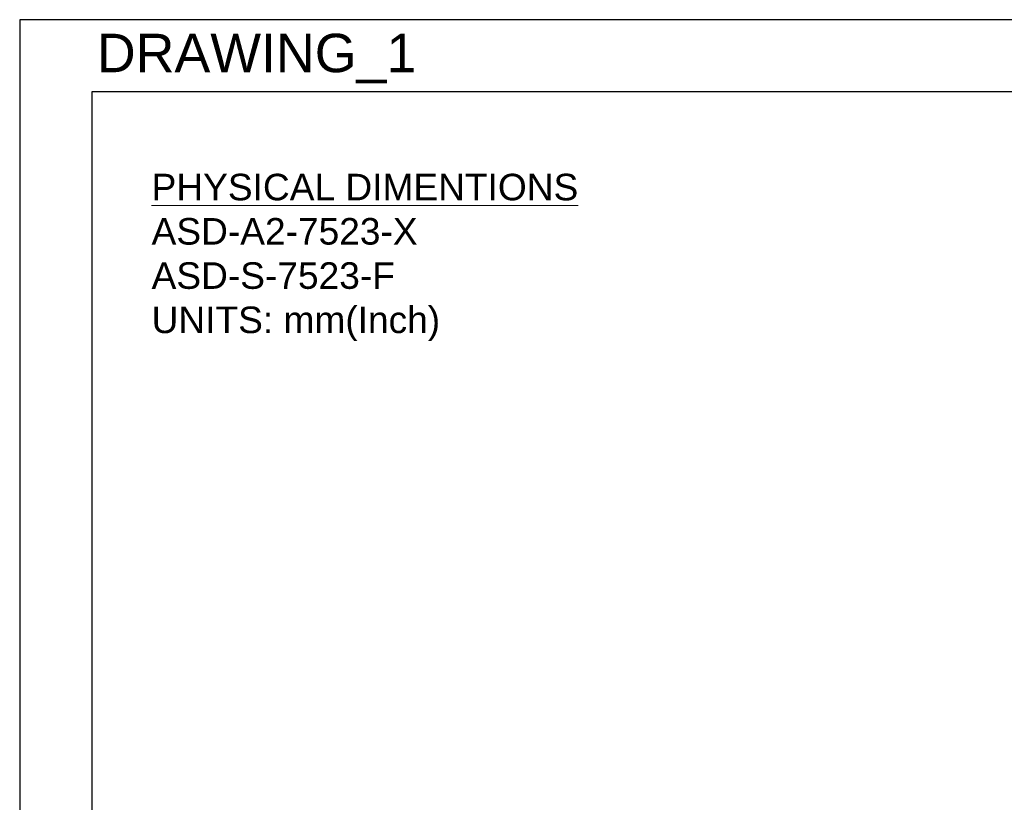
# Model space of a CAD drawing. Header units: millimetres. Extents: x -641 to 119, y -160 to 916.
# Tile 60 of 63: x -641 to -271, y 621 to 916. Entities that reach past the tile are written whole.
import ezdxf
from ezdxf.enums import TextEntityAlignment as Align

# ---------------------------------------------------------------- set-up
doc = ezdxf.new("R2010")
doc.units = ezdxf.units.MM
doc.header["$LTSCALE"] = 32.67
doc.layers.get('0').update_dxf_attribs({"linetype": 'CONTINUOUS'})
doc.layers.add('DF', color=3, linetype='CONTINUOUS')
doc.layers.add('TXT', color=7, linetype='CONTINUOUS')
doc.styles.get("Standard").update_dxf_attribs({"font": 'txt', "width": 0.7})
doc.styles.add('TEXTSTYLE_1', font='ARIAL.TTF')

# ---------------------------------------------------------------- blocks, each defined once
blk = doc.blocks.new('A$C71E57D54')
for p, q in [((-10, 0), (-430, 0)), ((-430, 0), (-430, -594))]:
    blk.add_line(p, q)
at = {"layer": 'DF'}
for p, q in [((-415, -15), (-415, -579)), ((-25, -15), (-415, -15))]:
    blk.add_line(p, q, dxfattribs=at)
at = {"layer": 'TXT', "style": 'TEXTSTYLE_1'}
blk.add_text('DRAWING_1', height=8, dxfattribs=at).set_placement((-380.73, -10.93), align=Align.CENTER)

msp = doc.modelspace()

# ---------------------------------------------------------------- block references
at = {"layer": 'TXT', "color": 7, "xscale": 1.810285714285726, "yscale": 1.810285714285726, "zscale": 1.810285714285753}
msp.add_blockref('A$C71E57D54', (137.2, 915.58), dxfattribs=at)

# ---------------------------------------------------------------- texts
at = {"lineweight": 0, "insert": (-591.56, 857.54), "char_height": 10, "width": 259.9081, "attachment_point": 1}
msp.add_mtext('{\\fArial|b0|i0|c0|p34;\\W1;\\LPHYSICAL DIMENTIONS\\P\\lASD-A2-7523-X\\PASD-S-7523-F\\PUNITS: mm(Inch)}', dxfattribs=at)

doc.saveas('drawing.dxf')
